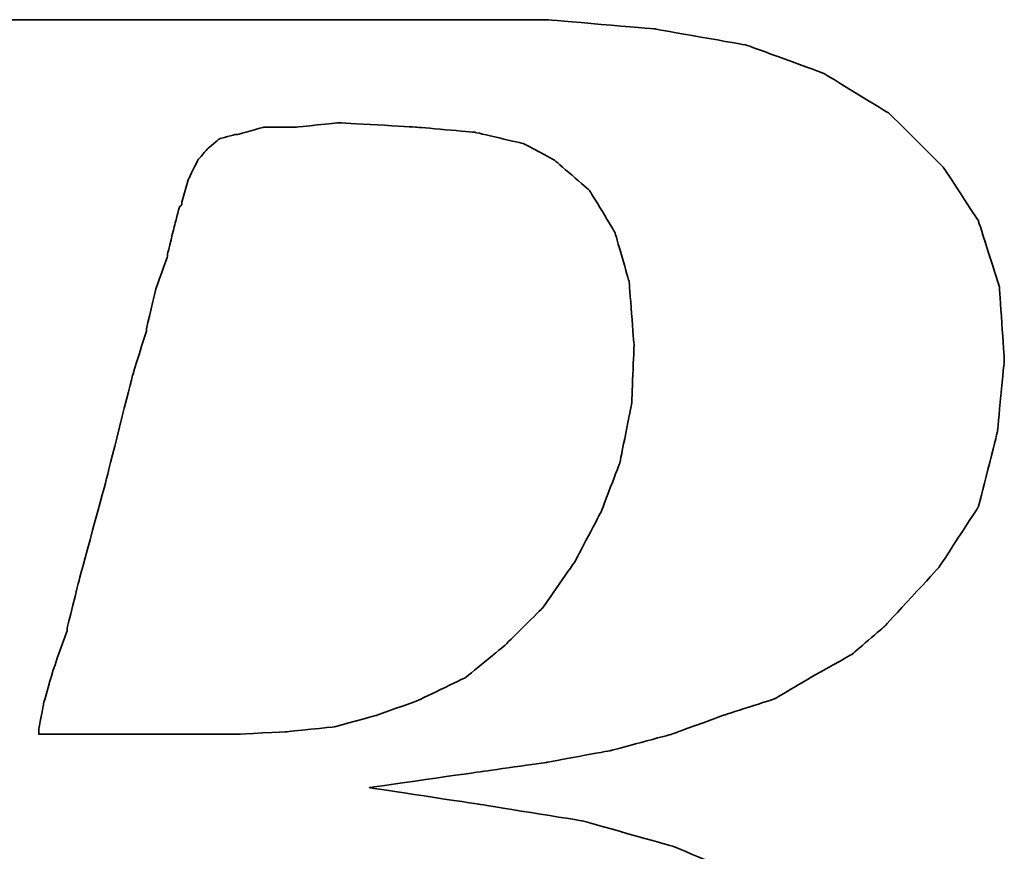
# Model space of a CAD drawing. Header units: millimetres. Extents: x 188 to 446, y 227 to 327.
# Tile 32 of 57: x 369.15 to 370.57, y 262.87 to 264.07. Entities that reach past the tile are written whole.
import ezdxf

# ---------------------------------------------------------------- set-up
doc = ezdxf.new("R2010")
doc.units = ezdxf.units.MM
doc.layers.add('DIM', color=4, linetype='Continuous')
doc.layers.add('layer 1', color=7, linetype='Continuous')

# ---------------------------------------------------------------- blocks, each defined once
blk = doc.blocks.new('TBI MOTION logo(完整正式版)')
at = {"layer": 'layer 1', "color": 22, "lineweight": 35}
for points, knots in [([(-64.65375, -6.86375), (-64.65375, -6.86375), (-64.84375, -7.29625), (-64.84375, -7.29625), (-64.84375, -7.29625), (-64.84375, -7.29625), (-64.86875, -7.34375), (-64.86875, -7.34375), (-64.86875, -7.34375), (-64.86875, -7.34375), (-64.86875, -7.36875), (-64.86875, -7.36875), (-64.86875, -7.36875), (-64.86875, -7.36875), (-65.15375, -7.65375), (-65.15375, -7.65375), (-65.15375, -7.65375), (-65.15375, -7.65375), (-65.17875, -7.65375), (-65.17875, -7.65375), (-65.17875, -7.65375), (-65.17875, -7.65375), (-65.20375, -7.67875), (-65.20375, -7.67875), (-65.20375, -7.67875), (-65.20375, -7.67875), (-65.58875, -7.87125), (-65.58875, -7.87125), (-65.58875, -7.87125), (-65.58875, -7.87125), (-65.63375, -7.87125), (-65.63375, -7.87125), (-65.63375, -7.87125), (-65.63375, -7.87125), (-65.65875, -7.89375), (-65.65875, -7.89375), (-65.65875, -7.89375), (-65.65875, -7.89375), (-66.09375, -7.94375), (-66.09375, -7.94375), (-66.09375, -7.94375), (-66.09375, -7.94375), (-66.11375, -7.94375), (-66.11375, -7.94375), (-66.11375, -7.94375), (-66.11375, -7.94375), (-66.16375, -7.94375), (-66.16375, -7.94375), (-66.16375, -7.94375), (-66.16375, -7.94375), (-66.30875, -7.94375), (-66.30875, -7.94375), (-66.30875, -7.94375), (-66.30875, -7.94375), (-66.69375, -7.94375), (-66.69375, -7.94375), (-66.69375, -7.94375), (-66.69375, -7.94375), (-67.07375, -7.94375), (-67.07375, -7.94375), (-67.07375, -7.94375), (-67.07375, -7.94375), (-67.12375, -7.94375), (-67.12375, -7.94375), (-67.12375, -7.94375), (-67.12375, -7.94375), (-67.12375, -7.96625), (-67.12375, -7.96625), (-67.12375, -7.96625), (-67.12375, -7.96625), (-67.14875, -7.99125), (-67.14875, -7.99125), (-67.14875, -7.99125), (-67.14875, -7.99125), (-67.24375, -8.34875), (-67.24375, -8.34875), (-67.24375, -8.34875), (-67.24375, -8.34875), (-67.31375, -8.68625), (-67.31375, -8.68625), (-67.31375, -8.68625), (-67.31375, -8.68625), (-67.26875, -8.68625), (-67.26875, -8.68625), (-67.26875, -8.68625), (-67.26875, -8.68625), (-67.07375, -8.68625), (-67.07375, -8.68625), (-67.07375, -8.68625), (-67.07375, -8.68625), (-66.54875, -8.68625), (-66.54875, -8.68625), (-66.54875, -8.68625), (-66.54875, -8.68625), (-65.82625, -8.68625), (-65.82625, -8.68625), (-65.82625, -8.68625), (-65.82625, -8.68625), (-65.01375, -8.68625), (-65.01375, -8.68625), (-65.01375, -8.68625), (-65.01375, -8.68625), (-64.05375, -8.68625), (-64.05375, -8.68625), (-64.05375, -8.68625), (-64.05375, -8.68625), (-62.08375, -8.68625), (-62.08375, -8.68625), (-62.08375, -8.68625), (-62.08375, -8.68625), (-60.06875, -8.68625), (-60.06875, -8.68625), (-60.06875, -8.68625), (-60.06875, -8.68625), (-59.10875, -8.68625), (-59.10875, -8.68625), (-59.10875, -8.68625), (-59.10875, -8.68625), (-58.29375, -8.68625), (-58.29375, -8.68625), (-58.29375, -8.68625), (-58.29375, -8.68625), (-57.57375, -8.68625), (-57.57375, -8.68625), (-57.57375, -8.68625), (-57.57375, -8.68625), (-57.04875, -8.68625), (-57.04875, -8.68625), (-57.04875, -8.68625), (-57.04875, -8.68625), (-56.85375, -8.68625), (-56.85375, -8.68625), (-56.85375, -8.68625), (-56.85375, -8.68625), (-56.70875, -8.68625), (-56.70875, -8.68625), (-56.70875, -8.68625), (-56.70875, -8.68625), (-56.61375, -8.68625), (-56.61375, -8.68625), (-56.61375, -8.68625), (-56.61375, -8.68625), (-56.56875, -8.68625), (-56.56875, -8.68625), (-56.56875, -8.68625), (-56.56875, -8.68625), (-55.65375, -8.63875), (-55.65375, -8.63875), (-55.65375, -8.63875), (-55.65375, -8.63875), (-54.76875, -8.51875), (-54.76875, -8.51875), (-54.76875, -8.51875), (-54.76875, -8.51875), (-53.90375, -8.30375), (-53.90375, -8.30375), (-53.90375, -8.30375), (-53.90375, -8.30375), (-53.08875, -8.03875), (-53.08875, -8.03875), (-53.08875, -8.03875), (-53.08875, -8.03875), (-52.34375, -7.65375), (-52.34375, -7.65375), (-52.34375, -7.65375), (-52.34375, -7.65375), (-51.69875, -7.29625), (-51.69875, -7.29625), (-51.69875, -7.29625), (-51.69875, -7.29625), (-51.21875, -6.91125), (-51.21875, -6.91125), (-51.21875, -6.91125), (-51.21875, -6.91125), (-50.83375, -6.50375), (-50.83375, -6.50375), (-50.83375, -6.50375), (-50.83375, -6.50375), (-50.44875, -5.94875), (-50.44875, -5.94875), (-50.44875, -5.94875), (-50.44875, -5.94875), (-50.13875, -5.30375), (-50.13875, -5.30375), (-50.13875, -5.30375), (-50.13875, -5.30375), (-49.99375, -4.65375), (-49.99375, -4.65375), (-49.99375, -4.65375), (-49.99375, -4.65375), (-49.92375, -3.98375), (-49.92375, -3.98375), (-49.92375, -3.98375), (-49.92375, -3.98375), (-49.99375, -3.19374), (-49.99375, -3.19374), (-49.99375, -3.19374), (-49.99375, -3.19374), (-50.23374, -2.44874), (-50.23374, -2.44874), (-50.23374, -2.44874), (-50.23374, -2.44874), (-50.59375, -1.87374), (-50.59375, -1.87374), (-50.59375, -1.87374), (-50.59375, -1.87374), (-51.09875, -1.31874), (-51.09875, -1.31874), (-51.09875, -1.31874), (-51.09875, -1.31874), (-51.74375, -0.81875), (-51.74375, -0.81875), (-51.74375, -0.81875), (-51.74375, -0.81875), (-52.53875, -0.48125), (-52.53875, -0.48125), (-52.53875, -0.48125), (-52.53875, -0.48125), (-53.47375, -0.21875), (-53.47375, -0.21875), (-53.47375, -0.21875), (-53.47375, -0.21875), (-54.52875, -0.04874), (-54.52875, -0.04874), (-54.52875, -0.04874), (-54.52875, -0.04874), (-55.65375, 0.12125), (-55.65375, 0.12125), (-55.65375, 0.12125), (-55.65375, 0.12125), (-54.50375, 0.28624), (-54.50375, 0.28624), (-54.50375, 0.28624), (-54.50375, 0.28624), (-53.83375, 0.38124), (-53.83375, 0.38124), (-53.83375, 0.38124), (-53.83375, 0.38124), (-53.18375, 0.50125), (-53.18375, 0.50125), (-53.18375, 0.50125), (-53.18375, 0.50125), (-52.55875, 0.66874), (-52.55875, 0.66874), (-52.55875, 0.66874), (-52.55875, 0.66874), (-52.03375, 0.86124), (-52.03375, 0.86124), (-52.03375, 0.86124), (-52.03375, 0.86124), (-51.50374, 1.03124), (-51.50374, 1.03124), (-51.50374, 1.03124), (-51.50374, 1.03124), (-51.09875, 1.27125), (-51.09875, 1.27125), (-51.09875, 1.27125), (-51.09875, 1.27125), (-50.71375, 1.48624), (-50.71375, 1.48624), (-50.71375, 1.48624), (-50.71375, 1.48624), (-50.37625, 1.77625), (-50.37625, 1.77625), (-50.37625, 1.77625), (-50.37625, 1.77625), (-49.82375, 2.37625), (-49.82375, 2.37625), (-49.82375, 2.37625), (-49.82375, 2.37625), (-49.41875, 2.99625), (-49.41875, 2.99625), (-49.41875, 2.99625), (-49.41875, 2.99625), (-49.22375, 3.76625), (-49.22375, 3.76625), (-49.22375, 3.76625), (-49.22375, 3.76625), (-49.15375, 4.50874), (-49.15375, 4.50874), (-49.15375, 4.50874), (-49.15375, 4.50874), (-49.20375, 5.25125), (-49.20375, 5.25125), (-49.20375, 5.25125), (-49.20375, 5.25125), (-49.41875, 5.92625), (-49.41875, 5.92625), (-49.41875, 5.92625), (-49.41875, 5.92625), (-49.77875, 6.47625), (-49.77875, 6.47625), (-49.77875, 6.47625), (-49.77875, 6.47625), (-50.33125, 7.02624), (-50.33125, 7.02624), (-50.33125, 7.02624), (-50.33125, 7.02624), (-51.00125, 7.43625), (-51.00125, 7.43625), (-51.00125, 7.43625), (-51.00125, 7.43625), (-51.79375, 7.72625), (-51.79375, 7.72625), (-51.79375, 7.72625), (-51.79375, 7.72625), (-52.72875, 7.89124), (-52.72875, 7.89124), (-52.72875, 7.89124), (-52.72875, 7.89124), (-53.83375, 7.98625), (-53.83375, 7.98625), (-53.83375, 7.98625), (-53.83375, 7.98625), (-53.92875, 7.98625), (-53.92875, 7.98625), (-53.92875, 7.98625), (-53.92875, 7.98625), (-54.26375, 7.98625), (-54.26375, 7.98625), (-54.26375, 7.98625), (-54.26375, 7.98625), (-54.74375, 7.98625), (-54.74375, 7.98625), (-54.74375, 7.98625), (-54.74375, 7.98625), (-55.36875, 7.98625), (-55.36875, 7.98625), (-55.36875, 7.98625), (-55.36875, 7.98625), (-56.13375, 7.98625), (-56.13375, 7.98625), (-56.13375, 7.98625), (-56.13375, 7.98625), (-56.94875, 7.98625), (-56.94875, 7.98625), (-56.94875, 7.98625), (-56.94875, 7.98625), (-58.77625, 7.98625), (-58.77625, 7.98625), (-58.77625, 7.98625), (-58.77625, 7.98625), (-60.59875, 7.98625), (-60.59875, 7.98625), (-60.59875, 7.98625), (-60.59875, 7.98625), (-61.41375, 7.98625), (-61.41375, 7.98625), (-61.41375, 7.98625), (-61.41375, 7.98625), (-62.17875, 7.98625), (-62.17875, 7.98625), (-62.17875, 7.98625), (-62.17875, 7.98625), (-62.80375, 7.98625), (-62.80375, 7.98625), (-62.80375, 7.98625), (-62.80375, 7.98625), (-63.30625, 7.98625), (-63.30625, 7.98625), (-63.30625, 7.98625), (-63.30625, 7.98625), (-63.57375, 7.98625), (-63.57375, 7.98625), (-63.57375, 7.98625), (-63.57375, 7.98625), (-63.57375, 7.96375), (-63.57375, 7.96375), (-63.57375, 7.96375), (-63.57375, 7.96375), (-63.59875, 7.94125), (-63.59875, 7.94125), (-63.59875, 7.94125), (-63.59875, 7.94125), (-63.69375, 7.55625), (-63.69375, 7.55625), (-63.69375, 7.55625), (-63.69375, 7.55625), (-63.76375, 7.24624), (-63.76375, 7.24624), (-63.76375, 7.24624), (-63.76375, 7.24624), (-63.23875, 7.24624), (-63.23875, 7.24624), (-63.23875, 7.24624), (-63.23875, 7.24624), (-62.75875, 7.24624), (-62.75875, 7.24624), (-62.75875, 7.24624), (-62.75875, 7.24624), (-62.61125, 7.24624), (-62.61125, 7.24624), (-62.61125, 7.24624), (-62.61125, 7.24624), (-62.56625, 7.24624), (-62.56625, 7.24624), (-62.56625, 7.24624), (-62.56625, 7.24624), (-62.22875, 7.24624), (-62.22875, 7.24624), (-62.22875, 7.24624), (-62.22875, 7.24624), (-62.20375, 7.24624), (-62.20375, 7.24624), (-62.20375, 7.24624), (-62.20375, 7.24624), (-62.17875, 7.21875), (-62.17875, 7.21875), (-62.17875, 7.21875), (-62.17875, 7.21875), (-61.96375, 7.17125), (-61.96375, 7.17125), (-61.96375, 7.17125), (-61.96375, 7.17125), (-61.72375, 7.12624), (-61.72375, 7.12624), (-61.72375, 7.12624), (-61.72375, 7.12624), (-61.70375, 7.12624), (-61.70375, 7.12624), (-61.70375, 7.12624), (-61.70375, 7.12624), (-61.55875, 7.07624), (-61.55875, 7.07624), (-61.55875, 7.07624), (-61.55875, 7.07624), (-61.50875, 7.07624), (-61.50875, 7.07624), (-61.50875, 7.07624), (-61.50875, 7.07624), (-61.48375, 7.02624), (-61.48375, 7.02624), (-61.48375, 7.02624), (-61.48375, 7.02624), (-61.31875, 6.83375), (-61.31875, 6.83375), (-61.31875, 6.83375), (-61.31875, 6.83375), (-61.29375, 6.81125), (-61.29375, 6.81125), (-61.29375, 6.81125), (-61.29375, 6.81125), (-61.29375, 6.78625), (-61.29375, 6.78625), (-61.29375, 6.78625), (-61.29375, 6.78625), (-61.19875, 6.50124), (-61.19875, 6.50124), (-61.19875, 6.50124), (-61.19875, 6.50124), (-61.17375, 6.45124), (-61.17375, 6.45124), (-61.17375, 6.45124), (-61.17375, 6.45124), (-61.19875, 6.40625), (-61.19875, 6.40625), (-61.19875, 6.40625), (-61.19875, 6.40625), (-61.26875, 5.99624), (-61.26875, 5.99624), (-61.26875, 5.99624), (-61.26875, 5.99624), (-61.26875, 5.85125), (-61.26875, 5.85125), (-61.26875, 5.85125), (-61.26875, 5.85125), (-61.26875, 5.82625), (-61.26875, 5.82625), (-61.26875, 5.82625), (-61.26875, 5.82625), (-61.29375, 5.80625), (-61.29375, 5.80625), (-61.29375, 5.80625), (-61.29375, 5.80625), (-61.34125, 5.66125), (-61.34125, 5.66125), (-61.34125, 5.66125), (-61.34125, 5.66125), (-61.41375, 5.44625), (-61.41375, 5.44625), (-61.41375, 5.44625), (-61.41375, 5.44625), (-61.48375, 5.15625), (-61.48375, 5.15625), (-61.48375, 5.15625), (-61.48375, 5.15625), (-61.58375, 4.82124), (-61.58375, 4.82124), (-61.58375, 4.82124), (-61.58375, 4.82124), (-61.79875, 4.00375), (-61.79875, 4.00375), (-61.79875, 4.00375), (-61.79875, 4.00375), (-62.05875, 2.99625), (-62.05875, 2.99625), (-62.05875, 2.99625), (-62.05875, 2.99625), (-62.34875, 1.91625), (-62.34875, 1.91625), (-62.34875, 1.91625), (-62.34875, 1.91625), (-62.97375, -0.41124), (-62.97375, -0.41124), (-62.97375, -0.41124), (-62.97375, -0.41124), (-63.59875, -2.75875), (-63.59875, -2.75875), (-63.59875, -2.75875), (-63.59875, -2.75875), (-63.88375, -3.86374), (-63.88375, -3.86374), (-63.88375, -3.86374), (-63.88375, -3.86374), (-64.14875, -4.82374), (-64.14875, -4.82374), (-64.14875, -4.82374), (-64.14875, -4.82374), (-64.36375, -5.64125), (-64.36375, -5.64125), (-64.36375, -5.64125), (-64.36375, -5.64125), (-64.43625, -5.97625), (-64.43625, -5.97625), (-64.43625, -5.97625), (-64.43625, -5.97625), (-64.50875, -6.28625), (-64.50875, -6.28625), (-64.50875, -6.28625), (-64.50875, -6.28625), (-64.50875, -6.30875), (-64.50875, -6.30875), (-64.50875, -6.30875), (-64.50875, -6.30875), (-64.57875, -6.50375), (-64.57875, -6.50375), (-64.57875, -6.50375), (-64.57875, -6.50375), (-64.62875, -6.69625), (-64.62875, -6.69625), (-64.62875, -6.69625), (-64.62875, -6.69625), (-64.62875, -6.76875), (-64.62875, -6.76875), (-64.62875, -6.76875), (-64.62875, -6.76875), (-64.62875, -6.81375), (-64.62875, -6.81375), (-64.62875, -6.81375), (-64.62875, -6.81375), (-64.62875, -6.83875), (-64.62875, -6.83875), (-64.62875, -6.83875), (-64.62875, -6.83875), (-64.65375, -6.86375), (-64.65375, -6.86375)], [0, 0, 0, 0, 0.00719424, 0.00719424, 0.00719424, 0.00719425, 0.01438849, 0.01438849, 0.01438849, 0.0143885, 0.02158273, 0.02158273, 0.02158273, 0.02158274, 0.02877698, 0.02877698, 0.02877698, 0.02877699, 0.03597122, 0.03597122, 0.03597122, 0.03597123, 0.04316547, 0.04316547, 0.04316547, 0.04316548, 0.05035971, 0.05035971, 0.05035971, 0.05035972, 0.05755396, 0.05755396, 0.05755396, 0.05755397, 0.0647482, 0.0647482, 0.0647482, 0.06474821, 0.07194245, 0.07194245, 0.07194245, 0.07194246, 0.07913669, 0.07913669, 0.07913669, 0.0791367, 0.08633094, 0.08633094, 0.08633094, 0.08633095, 0.09352518, 0.09352518, 0.09352518, 0.09352519, 0.10071942, 0.10071942, 0.10071942, 0.10071943, 0.10791367, 0.10791367, 0.10791367, 0.10791368, 0.11510791, 0.11510791, 0.11510791, 0.11510792, 0.12230216, 0.12230216, 0.12230216, 0.12230217, 0.1294964, 0.1294964, 0.1294964, 0.12949641, 0.13669065, 0.13669065, 0.13669065, 0.13669066, 0.14388489, 0.14388489, 0.14388489, 0.1438849, 0.15107914, 0.15107914, 0.15107914, 0.15107915, 0.15827338, 0.15827338, 0.15827338, 0.15827339, 0.16546763, 0.16546763, 0.16546763, 0.16546764, 0.17266187, 0.17266187, 0.17266187, 0.17266188, 0.17985612, 0.17985612, 0.17985612, 0.17985613, 0.18705036, 0.18705036, 0.18705036, 0.18705037, 0.1942446, 0.1942446, 0.1942446, 0.19424461, 0.20143885, 0.20143885, 0.20143885, 0.20143886, 0.20863309, 0.20863309, 0.20863309, 0.2086331, 0.21582734, 0.21582734, 0.21582734, 0.21582735, 0.22302158, 0.22302158, 0.22302158, 0.22302159, 0.23021583, 0.23021583, 0.23021583, 0.23021584, 0.23741007, 0.23741007, 0.23741007, 0.23741008, 0.24460432, 0.24460432, 0.24460432, 0.24460433, 0.25179856, 0.25179856, 0.25179856, 0.25179857, 0.25899281, 0.25899281, 0.25899281, 0.25899282, 0.26618705, 0.26618705, 0.26618705, 0.26618706, 0.27338129, 0.27338129, 0.27338129, 0.2733813, 0.28057554, 0.28057554, 0.28057554, 0.28057555, 0.28776978, 0.28776978, 0.28776978, 0.28776979, 0.29496403, 0.29496403, 0.29496403, 0.29496404, 0.30215827, 0.30215827, 0.30215827, 0.30215828, 0.30935252, 0.30935252, 0.30935252, 0.30935253, 0.31654676, 0.31654676, 0.31654676, 0.31654677, 0.32374101, 0.32374101, 0.32374101, 0.32374102, 0.33093525, 0.33093525, 0.33093525, 0.33093526, 0.3381295, 0.3381295, 0.3381295, 0.33812951, 0.34532374, 0.34532374, 0.34532374, 0.34532375, 0.35251799, 0.35251799, 0.35251799, 0.352518, 0.35971223, 0.35971223, 0.35971223, 0.35971224, 0.36690647, 0.36690647, 0.36690647, 0.36690648, 0.37410072, 0.37410072, 0.37410072, 0.37410073, 0.38129496, 0.38129496, 0.38129496, 0.38129497, 0.38848921, 0.38848921, 0.38848921, 0.38848922, 0.39568345, 0.39568345, 0.39568345, 0.39568346, 0.4028777, 0.4028777, 0.4028777, 0.40287771, 0.41007194, 0.41007194, 0.41007194, 0.41007195, 0.41726619, 0.41726619, 0.41726619, 0.4172662, 0.42446043, 0.42446043, 0.42446043, 0.42446044, 0.43165468, 0.43165468, 0.43165468, 0.43165469, 0.43884892, 0.43884892, 0.43884892, 0.43884893, 0.44604317, 0.44604317, 0.44604317, 0.44604318, 0.45323741, 0.45323741, 0.45323741, 0.45323742, 0.46043165, 0.46043165, 0.46043165, 0.46043166, 0.4676259, 0.4676259, 0.4676259, 0.46762591, 0.47482014, 0.47482014, 0.47482014, 0.47482015, 0.48201439, 0.48201439, 0.48201439, 0.4820144, 0.48920863, 0.48920863, 0.48920863, 0.48920864, 0.49640288, 0.49640288, 0.49640288, 0.49640289, 0.50359712, 0.50359712, 0.50359712, 0.50359713, 0.51079137, 0.51079137, 0.51079137, 0.51079138, 0.51798561, 0.51798561, 0.51798561, 0.51798562, 0.52517986, 0.52517986, 0.52517986, 0.52517987, 0.5323741, 0.5323741, 0.5323741, 0.53237411, 0.53956835, 0.53956835, 0.53956835, 0.53956836, 0.54676259, 0.54676259, 0.54676259, 0.5467626, 0.55395683, 0.55395683, 0.55395683, 0.55395684, 0.56115108, 0.56115108, 0.56115108, 0.56115109, 0.56834532, 0.56834532, 0.56834532, 0.56834533, 0.57553957, 0.57553957, 0.57553957, 0.57553958, 0.58273381, 0.58273381, 0.58273381, 0.58273382, 0.58992806, 0.58992806, 0.58992806, 0.58992807, 0.5971223, 0.5971223, 0.5971223, 0.59712231, 0.60431655, 0.60431655, 0.60431655, 0.60431656, 0.61151079, 0.61151079, 0.61151079, 0.6115108, 0.61870504, 0.61870504, 0.61870504, 0.61870505, 0.62589928, 0.62589928, 0.62589928, 0.62589929, 0.63309353, 0.63309353, 0.63309353, 0.63309354, 0.64028777, 0.64028777, 0.64028777, 0.64028778, 0.64748201, 0.64748201, 0.64748201, 0.64748202, 0.65467626, 0.65467626, 0.65467626, 0.65467627, 0.6618705, 0.6618705, 0.6618705, 0.66187051, 0.66906475, 0.66906475, 0.66906475, 0.66906476, 0.67625899, 0.67625899, 0.67625899, 0.676259, 0.68345324, 0.68345324, 0.68345324, 0.68345325, 0.69064748, 0.69064748, 0.69064748, 0.69064749, 0.69784173, 0.69784173, 0.69784173, 0.69784174, 0.70503597, 0.70503597, 0.70503597, 0.70503598, 0.71223022, 0.71223022, 0.71223022, 0.71223023, 0.71942446, 0.71942446, 0.71942446, 0.71942447, 0.72661871, 0.72661871, 0.72661871, 0.72661872, 0.73381295, 0.73381295, 0.73381295, 0.73381296, 0.74100719, 0.74100719, 0.74100719, 0.7410072, 0.74820144, 0.74820144, 0.74820144, 0.74820145, 0.75539568, 0.75539568, 0.75539568, 0.75539569, 0.76258993, 0.76258993, 0.76258993, 0.76258994, 0.76978417, 0.76978417, 0.76978417, 0.76978418, 0.77697842, 0.77697842, 0.77697842, 0.77697843, 0.78417266, 0.78417266, 0.78417266, 0.78417267, 0.79136691, 0.79136691, 0.79136691, 0.79136692, 0.79856115, 0.79856115, 0.79856115, 0.79856116, 0.8057554, 0.8057554, 0.8057554, 0.80575541, 0.81294964, 0.81294964, 0.81294964, 0.81294965, 0.82014388, 0.82014388, 0.82014388, 0.82014389, 0.82733813, 0.82733813, 0.82733813, 0.82733814, 0.83453237, 0.83453237, 0.83453237, 0.83453238, 0.84172662, 0.84172662, 0.84172662, 0.84172663, 0.84892086, 0.84892086, 0.84892086, 0.84892087, 0.85611511, 0.85611511, 0.85611511, 0.85611512, 0.86330935, 0.86330935, 0.86330935, 0.86330936, 0.8705036, 0.8705036, 0.8705036, 0.87050361, 0.87769784, 0.87769784, 0.87769784, 0.87769785, 0.88489209, 0.88489209, 0.88489209, 0.8848921, 0.89208633, 0.89208633, 0.89208633, 0.89208634, 0.89928058, 0.89928058, 0.89928058, 0.89928059, 0.90647482, 0.90647482, 0.90647482, 0.90647483, 0.91366906, 0.91366906, 0.91366906, 0.91366907, 0.92086331, 0.92086331, 0.92086331, 0.92086332, 0.92805755, 0.92805755, 0.92805755, 0.92805756, 0.9352518, 0.9352518, 0.9352518, 0.93525181, 0.94244604, 0.94244604, 0.94244604, 0.94244605, 0.94964029, 0.94964029, 0.94964029, 0.9496403, 0.95683453, 0.95683453, 0.95683453, 0.95683454, 0.96402878, 0.96402878, 0.96402878, 0.96402879, 0.97122302, 0.97122302, 0.97122302, 0.97122303, 0.97841727, 0.97841727, 0.97841727, 0.97841728, 0.98561151, 0.98561151, 0.98561151, 0.98561152, 0.99280576, 0.99280576, 0.99280576, 0.99280577, 1, 1, 1, 1]), ([(-57.50375, 6.35625), (-57.50375, 6.35625), (-57.57375, 6.11625), (-57.57375, 6.11625), (-57.57375, 6.11625), (-57.57375, 6.11625), (-57.57375, 6.09125), (-57.57375, 6.09125), (-57.57375, 6.09125), (-57.57375, 6.09125), (-57.59875, 6.06625), (-57.59875, 6.06625), (-57.59875, 6.06625), (-57.59875, 6.06625), (-57.64875, 5.87625), (-57.64875, 5.87625), (-57.64875, 5.87625), (-57.64875, 5.87625), (-57.71875, 5.58875), (-57.71875, 5.58875), (-57.71875, 5.58875), (-57.71875, 5.58875), (-57.71875, 5.56625), (-57.71875, 5.56625), (-57.71875, 5.56625), (-57.71875, 5.56625), (-57.83875, 5.23125), (-57.83875, 5.23125), (-57.83875, 5.23125), (-57.83875, 5.23125), (-57.93625, 4.82124), (-57.93625, 4.82124), (-57.93625, 4.82124), (-57.93625, 4.82124), (-57.93625, 4.79624), (-57.93625, 4.79624), (-57.93625, 4.79624), (-57.93625, 4.79624), (-58.07875, 4.34125), (-58.07875, 4.34125), (-58.07875, 4.34125), (-58.07875, 4.34125), (-58.34375, 3.28625), (-58.34375, 3.28625), (-58.34375, 3.28625), (-58.34375, 3.28625), (-58.62875, 2.23124), (-58.62875, 2.23124), (-58.62875, 2.23124), (-58.62875, 2.23124), (-58.74875, 1.75125), (-58.74875, 1.75125), (-58.74875, 1.75125), (-58.74875, 1.75125), (-58.74875, 1.72625), (-58.74875, 1.72625), (-58.74875, 1.72625), (-58.74875, 1.72625), (-58.89375, 1.31625), (-58.89375, 1.31625), (-58.89375, 1.31625), (-58.89375, 1.31625), (-58.98875, 0.98124), (-58.98875, 0.98124), (-58.98875, 0.98124), (-58.98875, 0.98124), (-59.03875, 0.71625), (-59.03875, 0.71625), (-59.03875, 0.71625), (-59.03875, 0.71625), (-59.03875, 0.66874), (-59.03875, 0.66874), (-59.03875, 0.66874), (-59.03875, 0.66874), (-58.91875, 0.66874), (-58.91875, 0.66874), (-58.91875, 0.66874), (-58.91875, 0.66874), (-58.53375, 0.66874), (-58.53375, 0.66874), (-58.53375, 0.66874), (-58.53375, 0.66874), (-58.10375, 0.66874), (-58.10375, 0.66874), (-58.10375, 0.66874), (-58.10375, 0.66874), (-57.66875, 0.66874), (-57.66875, 0.66874), (-57.66875, 0.66874), (-57.66875, 0.66874), (-57.33375, 0.66874), (-57.33375, 0.66874), (-57.33375, 0.66874), (-57.33375, 0.66874), (-57.09375, 0.66874), (-57.09375, 0.66874), (-57.09375, 0.66874), (-57.09375, 0.66874), (-56.99875, 0.66874), (-56.99875, 0.66874), (-56.99875, 0.66874), (-56.99875, 0.66874), (-56.49375, 0.69374), (-56.49375, 0.69374), (-56.49375, 0.69374), (-56.49375, 0.69374), (-56.01375, 0.74374), (-56.01375, 0.74374), (-56.01375, 0.74374), (-56.01375, 0.74374), (-55.58375, 0.86124), (-55.58375, 0.86124), (-55.58375, 0.86124), (-55.58375, 0.86124), (-55.17375, 1.00624), (-55.17375, 1.00624), (-55.17375, 1.00624), (-55.17375, 1.00624), (-54.67375, 1.24625), (-54.67375, 1.24625), (-54.67375, 1.24625), (-54.67375, 1.24625), (-54.26375, 1.58124), (-54.26375, 1.58124), (-54.26375, 1.58124), (-54.26375, 1.58124), (-53.87875, 1.96374), (-53.87875, 1.96374), (-53.87875, 1.96374), (-53.87875, 1.96374), (-53.54375, 2.44625), (-53.54375, 2.44625), (-53.54375, 2.44625), (-53.54375, 2.44625), (-53.27875, 2.95125), (-53.27875, 2.95125), (-53.27875, 2.95125), (-53.27875, 2.95125), (-53.08875, 3.45124), (-53.08875, 3.45124), (-53.08875, 3.45124), (-53.08875, 3.45124), (-52.96875, 4.05124), (-52.96875, 4.05124), (-52.96875, 4.05124), (-52.96875, 4.05124), (-52.94375, 4.65125), (-52.94375, 4.65125), (-52.94375, 4.65125), (-52.94375, 4.65125), (-52.99375, 5.30125), (-52.99375, 5.30125), (-52.99375, 5.30125), (-52.99375, 5.30125), (-53.13875, 5.80625), (-53.13875, 5.80625), (-53.13875, 5.80625), (-53.13875, 5.80625), (-53.39875, 6.23625), (-53.39875, 6.23625), (-53.39875, 6.23625), (-53.39875, 6.23625), (-53.75875, 6.54875), (-53.75875, 6.54875), (-53.75875, 6.54875), (-53.75875, 6.54875), (-54.07375, 6.71625), (-54.07375, 6.71625), (-54.07375, 6.71625), (-54.07375, 6.71625), (-54.57375, 6.83375), (-54.57375, 6.83375), (-54.57375, 6.83375), (-54.57375, 6.83375), (-55.17375, 6.88625), (-55.17375, 6.88625), (-55.17375, 6.88625), (-55.17375, 6.88625), (-55.96875, 6.93125), (-55.96875, 6.93125), (-55.96875, 6.93125), (-55.96875, 6.93125), (-56.39875, 6.88625), (-56.39875, 6.88625), (-56.39875, 6.88625), (-56.39875, 6.88625), (-56.42125, 6.88625), (-56.42125, 6.88625), (-56.42125, 6.88625), (-56.42125, 6.88625), (-56.73375, 6.88625), (-56.73375, 6.88625), (-56.73375, 6.88625), (-56.73375, 6.88625), (-56.99875, 6.81125), (-56.99875, 6.81125), (-56.99875, 6.81125), (-56.99875, 6.81125), (-57.02375, 6.81125), (-57.02375, 6.81125), (-57.02375, 6.81125), (-57.02375, 6.81125), (-57.18875, 6.76625), (-57.18875, 6.76625), (-57.18875, 6.76625), (-57.18875, 6.76625), (-57.30875, 6.66625), (-57.30875, 6.66625), (-57.30875, 6.66625), (-57.30875, 6.66625), (-57.40875, 6.54875), (-57.40875, 6.54875), (-57.40875, 6.54875), (-57.40875, 6.54875), (-57.50375, 6.35625), (-57.50375, 6.35625)], [0, 0, 0, 0, 0.01851852, 0.01851852, 0.01851852, 0.01851853, 0.03703704, 0.03703704, 0.03703704, 0.03703705, 0.05555556, 0.05555556, 0.05555556, 0.05555557, 0.07407407, 0.07407407, 0.07407407, 0.07407408, 0.09259259, 0.09259259, 0.09259259, 0.0925926, 0.11111111, 0.11111111, 0.11111111, 0.11111112, 0.12962963, 0.12962963, 0.12962963, 0.12962964, 0.14814815, 0.14814815, 0.14814815, 0.14814816, 0.16666667, 0.16666667, 0.16666667, 0.16666668, 0.18518519, 0.18518519, 0.18518519, 0.1851852, 0.2037037, 0.2037037, 0.2037037, 0.20370371, 0.22222222, 0.22222222, 0.22222222, 0.22222223, 0.24074074, 0.24074074, 0.24074074, 0.24074075, 0.25925926, 0.25925926, 0.25925926, 0.25925927, 0.27777778, 0.27777778, 0.27777778, 0.27777779, 0.2962963, 0.2962963, 0.2962963, 0.29629631, 0.31481481, 0.31481481, 0.31481481, 0.31481482, 0.33333333, 0.33333333, 0.33333333, 0.33333334, 0.35185185, 0.35185185, 0.35185185, 0.35185186, 0.37037037, 0.37037037, 0.37037037, 0.37037038, 0.38888889, 0.38888889, 0.38888889, 0.3888889, 0.40740741, 0.40740741, 0.40740741, 0.40740742, 0.42592593, 0.42592593, 0.42592593, 0.42592594, 0.44444444, 0.44444444, 0.44444444, 0.44444445, 0.46296296, 0.46296296, 0.46296296, 0.46296297, 0.48148148, 0.48148148, 0.48148148, 0.48148149, 0.5, 0.5, 0.5, 0.50000001, 0.51851852, 0.51851852, 0.51851852, 0.51851853, 0.53703704, 0.53703704, 0.53703704, 0.53703705, 0.55555556, 0.55555556, 0.55555556, 0.55555557, 0.57407407, 0.57407407, 0.57407407, 0.57407408, 0.59259259, 0.59259259, 0.59259259, 0.5925926, 0.61111111, 0.61111111, 0.61111111, 0.61111112, 0.62962963, 0.62962963, 0.62962963, 0.62962964, 0.64814815, 0.64814815, 0.64814815, 0.64814816, 0.66666667, 0.66666667, 0.66666667, 0.66666668, 0.68518519, 0.68518519, 0.68518519, 0.6851852, 0.7037037, 0.7037037, 0.7037037, 0.70370371, 0.72222222, 0.72222222, 0.72222222, 0.72222223, 0.74074074, 0.74074074, 0.74074074, 0.74074075, 0.75925926, 0.75925926, 0.75925926, 0.75925927, 0.77777778, 0.77777778, 0.77777778, 0.77777779, 0.7962963, 0.7962963, 0.7962963, 0.79629631, 0.81481481, 0.81481481, 0.81481481, 0.81481482, 0.83333333, 0.83333333, 0.83333333, 0.83333334, 0.85185185, 0.85185185, 0.85185185, 0.85185186, 0.87037037, 0.87037037, 0.87037037, 0.87037038, 0.88888889, 0.88888889, 0.88888889, 0.8888889, 0.90740741, 0.90740741, 0.90740741, 0.90740742, 0.92592593, 0.92592593, 0.92592593, 0.92592594, 0.94444444, 0.94444444, 0.94444444, 0.94444445, 0.96296296, 0.96296296, 0.96296296, 0.96296297, 0.98148148, 0.98148148, 0.98148148, 0.98148149, 1, 1, 1, 1])]:
    blk.add_open_spline(points, degree=3, knots=knots, dxfattribs=at)

msp = doc.modelspace()

# ---------------------------------------------------------------- block references
at = {"layer": 'DIM', "color": 7, "xscale": 0.1404528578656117, "yscale": 0.1404528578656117, "zscale": 0.1404528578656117}
msp.add_blockref('TBI MOTION logo(完整正式版)', (377.4703, 262.9491), dxfattribs=at)

doc.saveas('drawing.dxf')
